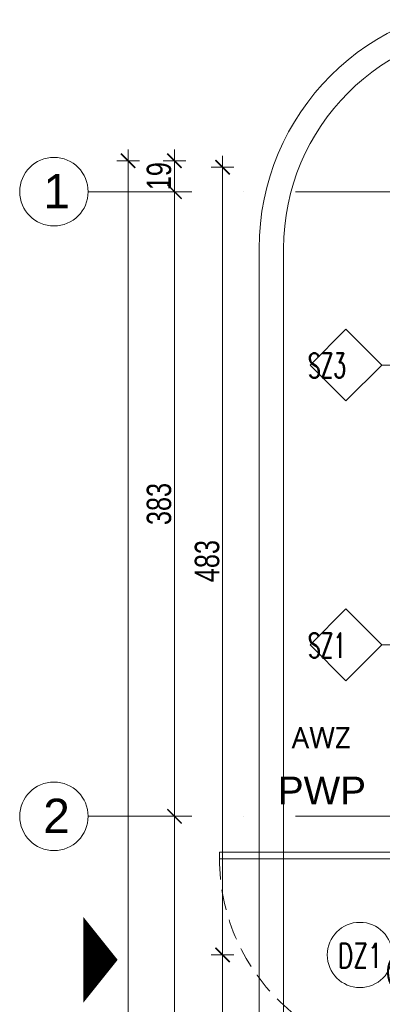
# Model space of a CAD drawing. Header units: millimetres. Extents: x -13532 to 2392, y -5241 to 5322.
# Tile 248 of 256: x -11799 to -11576, y 2466 to 3069. Entities that reach past the tile are written whole.
import ezdxf
from ezdxf.enums import TextEntityAlignment as Align

# ---------------------------------------------------------------- set-up
doc = ezdxf.new("R2010")
doc.units = ezdxf.units.MM
doc.linetypes.add('DASHED', pattern=[19.05, 12.7, -6.35])
doc.linetypes.add('KRESKAKROPKA2', pattern=[12.7, 6.35, -3.175, 0, -3.175])
doc.layers.get('Defpoints').update_dxf_attribs({"true_color": 0xdae6d4})
for name, color, linetype, lineweight in [('- AGP-1_OPISY', 7, 'Continuous', 9), ('cz-sr', 150, 'Continuous', 15), ('LINII', 7, 'Continuous', 15)]:
    doc.layers.add(name, color=color, linetype=linetype, lineweight=lineweight)
for name, color, linetype, lineweight, true_color in [('a___wymiary', 7, 'Continuous', 5, 0x666666), ('drzwi - AGP1', 7, 'Continuous', 13, 0x7f7f7f), ('elektryka - agp1', 7, 'Continuous', 13, 0xf23a59), ('OPIS - AGP1', 7, 'Continuous', 0, 0x7f7f7f), ('OPISY - AGP1', 7, 'Continuous', 5, 0x000000), ('OSI', 7, 'KRESKAKROPKA2', 5, 0x7f7f7f), ('shary', 7, 'Continuous', 0, 0x999999), ('tło', 7, 'Continuous', 5, 0xcccccc), ('wymiary', 7, 'Continuous', 5, 0x7f7f7f), ('WYMIARY - AGP1', 7, 'Continuous', 5, 0x716d5a)]:
    doc.layers.add(name, color=color, linetype=linetype, lineweight=lineweight, true_color=true_color)
doc.styles.add('ARIAL', font='arial.ttf', dxfattribs={"width": 0.8})
doc.styles.add('ARIAL NARROW', font='ARIALN.TTF', dxfattribs={"width": 0.9})
doc.styles.add('E-L', font='l_10646.ttf', dxfattribs={"height": 15})
doc.styles.add('ROMANS15', font='simplex.shx', dxfattribs={"width": 0.9, "height": 15})
doc.styles.add('style1', font='simplex.shx', dxfattribs={"width": 0.6})
doc.dimstyles.new('wymiary agp1', dxfattribs={"dimtxt": 15, "dimasz": 5, "dimexe": 5, "dimexo": 5, "dimgap": 1.8, "dimtad": 1, "dimdec": 3, "dimrnd": 0.5, "dimdsep": 46, "dimtxsty": 'ARIAL NARROW', "dimblk": 'znacznik', "dimcen": 1.5, "dimse1": 1, "dimse2": 1, "dimclrd": 256, "dimclre": 256, "dimazin": 0, "dimtfac": 1, "dimtdec": 3, "dimtmove": 1, "dimatfit": 3, "dimldrblk": 'znacznik', "dimfxl": 1000, "dimfxlon": 1, "dimlwd": -1, "dimarcsym": 0})

# ---------------------------------------------------------------- blocks, each defined once
blk = doc.blocks.new('tło')
at = {"layer": 'tło'}
for p, q in [((-11655.67, 2928.97), (-11655.67, 1074.97)), ((-11640.67, 2928.97), (-11640.67, 1074.97))]:
    blk.add_line(p, q, dxfattribs=at)
for radius in [150, 135]:
    blk.add_arc((-11505.67, 2928.97), radius, 90, 180, dxfattribs=at)
blk = doc.blocks.new('drzwi')
at = {"layer": 'drzwi - AGP1'}
for p, q in [((-11540.1, 2562.85), (-11540.11, 2555.85)), ((-11540.1, 2562.85), (-11530.1, 2562.85)), ((-11540.1, 2555.85), (-11540.1, 2562.85)), ((-11530.1, 2562.85), (-11530.1, 2552.85)), ((-11540.11, 2555.85), (-11666.1, 2555.85)), ((-11666.1, 2555.85), (-11666.1, 2551.85)), ((-11540.1, 2551.85), (-11540.11, 2555.85)), ((-11540.11, 2555.85), (-11535.1, 2555.85)), ((-11535.1, 2555.85), (-11540.1, 2555.85)), ((-11540.1, 2555.85), (-11540.1, 2551.85)), ((-11535.1, 2552.85), (-11535.1, 2555.85)), ((-11535.1, 2555.85), (-11535.1, 2552.85)), ((-11540.1, 2551.85), (-11666.1, 2551.85)), ((-11666.1, 2551.85), (-11540.1, 2551.85)), ((-11530.1, 2552.85), (-11535.1, 2552.85)), ((-11535.1, 2552.85), (-11530.1, 2552.85)), ((-11540.11, 2429.85), (-11540.1, 2422.85)), ((-11535.11, 2429.85), (-11540.11, 2429.85)), ((-11530.11, 2432.85), (-11535.11, 2432.85)), ((-11535.11, 2432.85), (-11535.11, 2429.85)), ((-11530.11, 2422.85), (-11530.11, 2432.85)), ((-11540.1, 2422.85), (-11530.11, 2422.85))]:
    blk.add_line(p, q, dxfattribs=at)
at = {"layer": 'drzwi - AGP1', "linetype": 'DASHED'}
blk.add_arc((-11544.04, 2551.85), 122.06, 180, 271.84582, dxfattribs=at)
blk = doc.blocks.new('znacznik')
at = {"layer": 'a___wymiary'}
for p, q in [((0, 1.39), (0, -1.39)), ((1.39, 0), (-1.39, 0))]:
    blk.add_line(p, q, dxfattribs=at)
at = {"layer": 'a___wymiary', "const_width": 0.2}
blk.add_lwpolyline([(0.88, 0.88), (-0.88, -0.88)], dxfattribs=at)
blk = doc.blocks.new('*D489')
at = {"layer": 'Defpoints', "color": 0}
for p in [(-11732.11, 2982.85), (-11552.11, 2982.85), (-11552.11, 1075.85)]:
    blk.add_point(p, dxfattribs=at)
at = {"layer": 'WYMIARY - AGP1'}
blk.add_line((-11732.11, 1080.85), (-11732.11, 2977.85), dxfattribs=at)
at = {"layer": 'WYMIARY - AGP1', "xscale": 5, "yscale": 5, "zscale": 5}
for p, rotation in [((-11732.11, 2982.85), 90), ((-11732.11, 1075.85), 270)]:
    blk.add_blockref('znacznik', p, dxfattribs=dict(at, rotation=rotation))
at = {"layer": 'WYMIARY - AGP1', "color": 18, "true_color": 0x000000, "insert": (-11741.57, 2029.35), "char_height": 15, "attachment_point": 5, "rotation": 90, "style": 'ARIAL NARROW'}
blk.add_mtext('1907', dxfattribs=at)
blk = doc.blocks.new('*D497')
at = {"layer": 'Defpoints', "color": 0}
for p in [(-11674.17, 2495.85), (-11548.9, 2495.85), (-11552.11, 1075.85)]:
    blk.add_point(p, dxfattribs=at)
at = {"layer": 'WYMIARY - AGP1'}
blk.add_line((-11674.17, 1080.85), (-11674.17, 2490.85), dxfattribs=at)
at = {"layer": 'WYMIARY - AGP1', "xscale": 5, "yscale": 5, "zscale": 5}
for p, rotation in [((-11674.17, 2495.85), 90), ((-11674.17, 1075.85), 270)]:
    blk.add_blockref('znacznik', p, dxfattribs=dict(at, rotation=rotation))
at = {"layer": 'WYMIARY - AGP1', "color": 18, "true_color": 0x000000, "insert": (-11683.63, 1785.85), "char_height": 15, "attachment_point": 5, "rotation": 90, "style": 'ARIAL NARROW'}
blk.add_mtext('1420', dxfattribs=at)
blk = doc.blocks.new('*D498')
at = {"layer": 'Defpoints', "color": 0}
for p in [(-11674.17, 2978.85), (-11544.44, 2978.85), (-11548.9, 2495.85)]:
    blk.add_point(p, dxfattribs=at)
at = {"layer": 'WYMIARY - AGP1'}
blk.add_line((-11674.17, 2500.85), (-11674.17, 2973.85), dxfattribs=at)
at = {"layer": 'WYMIARY - AGP1', "xscale": 5, "yscale": 5, "zscale": 5}
for p, rotation in [((-11674.17, 2978.85), 90), ((-11674.17, 2495.85), 270)]:
    blk.add_blockref('znacznik', p, dxfattribs=dict(at, rotation=rotation))
at = {"layer": 'WYMIARY - AGP1', "color": 18, "true_color": 0x000000, "insert": (-11683.63, 2737.35), "char_height": 15, "attachment_point": 5, "rotation": 90, "style": 'ARIAL NARROW'}
blk.add_mtext('483', dxfattribs=at)
blk = doc.blocks.new('osi')
at = {"layer": 'OSI', "ltscale": 10}
for p, q in [((-11756.72, 2963.85), (-9340.14, 2963.85)), ((-11756.72, 2580.85), (-9340.14, 2580.85))]:
    blk.add_line(p, q, dxfattribs=at)
at = {"layer": 'OSI', "linetype": 'Continuous'}
for centre in [(-11777.72, 2963.85), (-11777.72, 2580.85)]:
    blk.add_circle(centre, 21, dxfattribs=at)
at = {"layer": 'LINII', "color": 18, "true_color": 0x000000, "char_height": 21, "width": 20.2025, "attachment_point": 1, "style": 'ARIAL'}
for s, insert in [('{\\fArial|b0|i0|c238|p34;\\W1;1}', (-11784.27, 2974.67)), ('{\\fArial|b0|i0|c238|p34;\\W1;2}', (-11784.27, 2591.67))]:
    blk.add_mtext(s, dxfattribs=dict(at, insert=insert))
blk = doc.blocks.new('*D4740')
at = {"layer": 'Defpoints', "color": 0}
for p in [(-11703.66, 2580.85), (-11624.82, 2580.85), (-11624.82, 2211.85)]:
    blk.add_point(p, dxfattribs=at)
at = {"layer": 'WYMIARY - AGP1'}
blk.add_line((-11703.66, 2216.85), (-11703.66, 2575.85), dxfattribs=at)
at = {"layer": 'WYMIARY - AGP1', "xscale": 5, "yscale": 5, "zscale": 5}
for p, rotation in [((-11703.66, 2580.85), 90), ((-11703.66, 2211.85), 270)]:
    blk.add_blockref('znacznik', p, dxfattribs=dict(at, rotation=rotation))
at = {"layer": 'WYMIARY - AGP1', "color": 18, "true_color": 0x000000, "insert": (-11713.12, 2396.35), "char_height": 15, "attachment_point": 5, "rotation": 90, "style": 'ARIAL NARROW'}
blk.add_mtext('369', dxfattribs=at)
blk = doc.blocks.new('*D4741')
at = {"layer": 'Defpoints', "color": 0}
for p in [(-11703.66, 2963.85), (-11630.24, 2963.85), (-11630.24, 2580.85)]:
    blk.add_point(p, dxfattribs=at)
at = {"layer": 'WYMIARY - AGP1'}
blk.add_line((-11703.66, 2585.85), (-11703.66, 2958.85), dxfattribs=at)
at = {"layer": 'WYMIARY - AGP1', "xscale": 5, "yscale": 5, "zscale": 5}
for p, rotation in [((-11703.66, 2963.85), 90), ((-11703.66, 2580.85), 270)]:
    blk.add_blockref('znacznik', p, dxfattribs=dict(at, rotation=rotation))
at = {"layer": 'WYMIARY - AGP1', "color": 18, "true_color": 0x000000, "insert": (-11713.12, 2772.35), "char_height": 15, "attachment_point": 5, "rotation": 90, "style": 'ARIAL NARROW'}
blk.add_mtext('383', dxfattribs=at)
blk = doc.blocks.new('*D4742')
at = {"layer": 'Defpoints', "color": 0}
for p in [(-11703.66, 2982.85), (-11552.11, 2982.85), (-11605.6, 2963.85)]:
    blk.add_point(p, dxfattribs=at)
at = {"layer": 'WYMIARY - AGP1'}
blk.add_line((-11703.66, 2968.85), (-11703.66, 2977.85), dxfattribs=at)
at = {"layer": 'WYMIARY - AGP1', "xscale": 5, "yscale": 5, "zscale": 5}
for p, rotation in [((-11703.66, 2982.85), 90), ((-11703.66, 2963.85), 270)]:
    blk.add_blockref('znacznik', p, dxfattribs=dict(at, rotation=rotation))
at = {"layer": 'WYMIARY - AGP1', "color": 18, "true_color": 0x000000, "insert": (-11713.12, 2973.35), "char_height": 15, "attachment_point": 5, "rotation": 90, "style": 'ARIAL NARROW'}
blk.add_mtext('19', dxfattribs=at)

msp = doc.modelspace()

# ---------------------------------------------------------------- linework, layer by layer
at = {"layer": 'OPIS - AGP1'}
for points in [[(-11620.5413, 2857.5579), (-11598.4913, 2879.6079), (-11576.4413, 2857.5579), (-11598.4913, 2835.5079), (-11620.5413, 2857.5579)], [(-11620.5413, 2686.0187), (-11598.4913, 2708.0687), (-11576.4413, 2686.0187), (-11598.4913, 2663.9687), (-11620.5413, 2686.0187)]]:
    msp.add_lwpolyline(points, close=True, dxfattribs=at)
for points in [[(-11576.4413, 2857.5579), (-11500.7489, 2857.5579)], [(-11576.4413, 2686.0187), (-11500.7489, 2686.0187)]]:
    msp.add_lwpolyline(points, dxfattribs=at)
msp.add_circle((-11589.9581, 2495.8541), 20, dxfattribs=at)
at = {"layer": 'shary'}
msp.add_lwpolyline([(-11738.5336, 2492.8569, 0, 52.5, 0), (-11759.5336, 2492.8569, 52.5, 52.5, 0)], format="xyseb", dxfattribs=at)

# ---------------------------------------------------------------- block references
at = {"layer": 'cz-sr'}
msp.add_blockref('osi', (0.0999, 0), dxfattribs=at)
at = {"layer": 'wymiary'}
for name, p in [('tło', (3.8959, -0.0005)), ('drzwi', (-9.9996, 2.9997))]:
    msp.add_blockref(name, p, dxfattribs=at)

# ---------------------------------------------------------------- texts
at = {"layer": '- AGP-1_OPISY', "char_height": 15.12, "attachment_point": 9, "style": 'style1'}
for s, insert in [('\\pxqc;SZ3', (-11598.4913, 2849.6599)), ('\\pxqc;SZ1', (-11598.4913, 2678.1206))]:
    msp.add_mtext(s, dxfattribs=dict(at, insert=insert))
at = {"layer": 'elektryka - agp1', "lineweight": 18, "insert": (-11631.8147, 2635.5684), "char_height": 13, "attachment_point": 1, "style": 'E-L'}
msp.add_mtext_dynamic_manual_height_columns('AWZ', width=40.168994, gutter_width=75, heights=[-15], dxfattribs=at)
at = {"layer": 'elektryka - agp1', "linetype": 'Continuous', "style": 'ARIAL'}
msp.add_attdef('PWP', (-11640.2906, 2588.2087), '', height=17, dxfattribs=at)
at = {"layer": 'OPIS - AGP1', "color": 7, "lineweight": 18, "insert": (-11544.9581, 2495.8541), "char_height": 13, "width": 10, "attachment_point": 5, "style": 'ARIAL'}
msp.add_mtext('\\pxqc;{\\fArial|b0|i0|c238|p0;120\\P\\fArial|b0|i0|c238|p0;(200+45)}', dxfattribs=at)
at = {"layer": 'OPISY - AGP1', "style": 'ROMANS15', "width": 0.7}
msp.add_attdef('DZ1', text='O1', height=15, rotation=0.0005894, dxfattribs=at).set_placement((-11589.7723, 2487.8768), align=Align.CENTER)

# ---------------------------------------------------------------- dimensions: what is measured, and where the dimension line sits
at = {"layer": 'WYMIARY - AGP1'}
for base, p1, p2, override, picture, middle in [((-11732.107, 2982.8541), (-11552.1066, 1075.8544), (-11552.1066, 2982.8541), {"dimblk": 'znacznik', "dimclrd": 256, "dimclre": 256}, '*D489', (-11741.5656, 2029.3543)), ((-11674.1718, 2978.8544), (-11548.9032, 2495.8541), (-11544.4369, 2978.8544), {"dimclrd": 256, "dimclre": 256}, '*D498', (-11683.6304, 2737.3543)), ((-11674.1718, 2495.8541), (-11552.1066, 1075.8544), (-11548.9032, 2495.8541), {"dimclrd": 256, "dimclre": 256}, '*D497', (-11683.6304, 1785.8543))]:
    dim = msp.add_linear_dim(base=base, p1=p1, p2=p2, angle=90, dimstyle='wymiary agp1', override=override, dxfattribs=at)
    dim.commit()
    dim.dimension.update_dxf_attribs({"geometry": picture, "text_midpoint": middle})
for base, p1, p2, picture, middle in [((-11703.6632, 2982.8541), (-11605.5982, 2963.8541), (-11552.1066, 2982.8541), '*D4742', (-11713.1218, 2973.3541)), ((-11703.6632, 2963.8541), (-11630.2389, 2580.8541), (-11630.2389, 2963.8541), '*D4741', (-11713.1218, 2772.3541)), ((-11703.6632, 2580.8541), (-11624.8166, 2211.8541), (-11624.8166, 2580.8541), '*D4740', (-11713.1218, 2396.3541))]:
    dim = msp.add_linear_dim(base=base, p1=p1, p2=p2, angle=90, dimstyle='wymiary agp1', dxfattribs=at)
    dim.commit()
    dim.dimension.update_dxf_attribs({"geometry": picture, "text_midpoint": middle})

doc.saveas('drawing.dxf')
